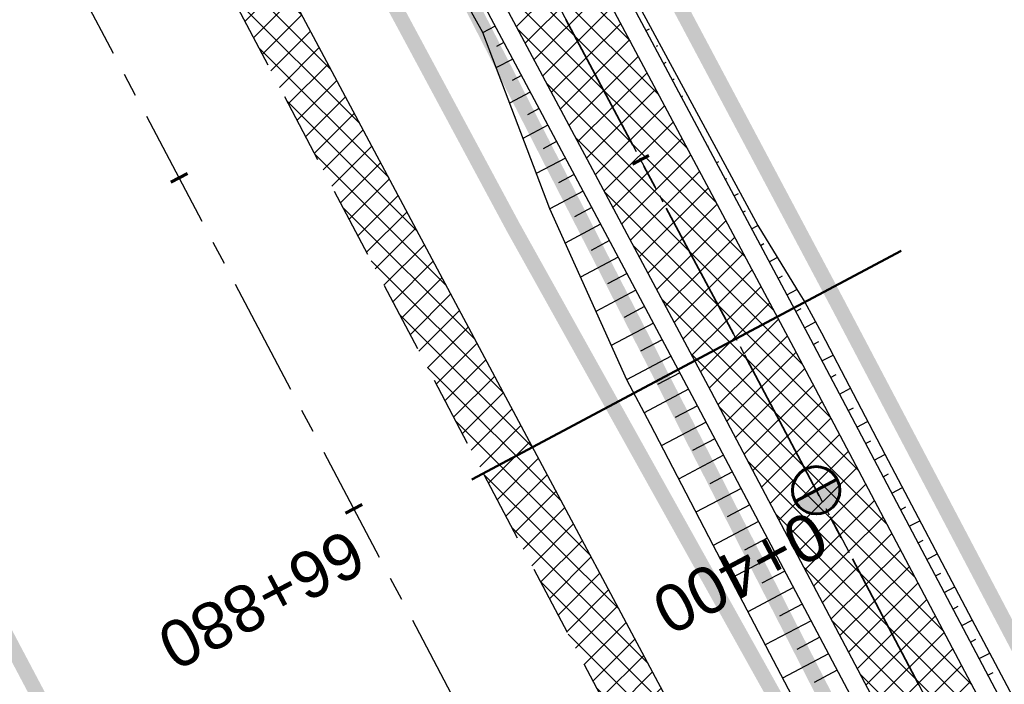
# Model space of a CAD drawing. Header units: metres. Extents: x 7529682 to 7533711, y 5721195 to 5727842.
# Tile 211 of 232: x 7529883 to 7529909, y 5727439 to 5727457. Entities that reach past the tile are written whole.
import ezdxf

# ---------------------------------------------------------------- set-up
doc = ezdxf.new("R2010")
doc.units = ezdxf.units.M
for name, pattern in [('817-dzialki-09-05-04$0$HIDDEN', [0.375, 0.25, -0.125]), ('ACAD_ISO05W100', [33, 24, -3, 0, -3, 0, -3]), ('CENTER', [50.800000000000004, 31.75, -6.35, 6.35, -6.35]), ('CENTER2', [28.575000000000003, 19.05, -3.175, 3.175, -3.175]), ('HIDDEN', [9.524999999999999, 6.35, -3.175])]:
    doc.linetypes.add(name, pattern=pattern)
for name, color, linetype in [('C-DROGI-SYTUACJA', 7, 'Continuous'), ('C-DROGI-SYTUACJA-ETYKIETY', 7, 'Continuous'), ('D-hatch-pobocza', 131, 'Continuous'), ('D-pobocza', 60, 'Continuous'), ('D-rowy', 160, 'Continuous'), ('D-skarpa', 2, 'Continuous'), ('D-skarpa-kreskowanie', 2, 'Continuous')]:
    doc.layers.add(name, color=color, linetype=linetype)
for name, color, linetype, lineweight, true_color in [('D-hatch-ciag-pieszo-rowerowy', 7, 'Continuous', 13, 0xff9f80), ('D-LR-etap-III', 7, '817-dzialki-09-05-04$0$HIDDEN', 50, 0x00008f), ('D-przekroje-pop', 7, 'Continuous', 50, 0x000099)]:
    doc.layers.add(name, color=color, linetype=linetype, lineweight=lineweight, true_color=true_color)
for name, color, linetype, lineweight in [('D-krawędzie', 3, 'Continuous', 30), ('D-obrzeża', 2, 'Continuous', 30), ('D-oś', 10, 'CENTER', 30), ('D-pas-drogowy', 7, 'ACAD_ISO05W100', 50)]:
    doc.layers.add(name, color=color, linetype=linetype, lineweight=lineweight)
doc.layers.add('poprzeczki', color=7, linetype='Continuous', true_color=0x0000c7)
doc.styles.get("Standard").update_dxf_attribs({"font": 'arial.ttf'})
pattern_1 = [(45, (0, 0), (-0.3367596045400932, 0.3367596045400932), []), (135, (0, 0), (-0.3367596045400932, -0.3367596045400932), [])]

# ---------------------------------------------------------------- blocks, each defined once
blk = doc.blocks.new('AeccTickLine')
at = {"color": 0, "linetype": 'ByBlock', "lineweight": -2}
blk.add_line((0, 1), (-3.673819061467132e-16, -1), dxfattribs=at)
blk = doc.blocks.new('kilometraz')
at = {"linetype": 'ByBlock', "lineweight": -2}
blk.add_hatch(color=0, dxfattribs=at).paths.add_polyline_path([(0, -0.28125, 0.4142135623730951), (0.28125, 0, 0.4142135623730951), (0, 0.28125)])
at = {"color": 0, "linetype": 'ByBlock', "lineweight": -2}
blk.add_line((0, 0.28125), (0, -0.28125), dxfattribs=at)
blk.add_circle((0, 0), 0.28125, dxfattribs=at)

msp = doc.modelspace()

# ---------------------------------------------------------------- hatches: boundary and pattern name
at = {"layer": 'D-hatch-ciag-pieszo-rowerowy'}
h = msp.add_hatch(dxfattribs=at)
h.set_pattern_fill('ANSI37', color=256, scale=0.15, style=0)
h.set_pattern_definition(pattern_1)
h.paths.add_polyline_path([(7529994.11508678, 5727270.0391609), (7529996.408954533, 5727271.048217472), (7529995.888253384, 5727272.039619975), (7529987.333471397, 5727287.899702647), (7529970.790697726, 5727319.397850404), (7529945.389643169, 5727367.318233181), (7529919.647431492, 5727417.711194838), (7529903.693489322, 5727447.920977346), (7529879.893539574, 5727492.595202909), (7529862.564623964, 5727525.261605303), (7529859.535583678, 5727525.636840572), (7529877.686080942, 5727491.421690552), (7529901.484939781, 5727446.749512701), (7529917.428826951, 5727416.558769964), (7529943.171910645, 5727366.164101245), (7529968.579597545, 5727318.231206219), (7529985.12658502, 5727286.725035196), (7529993.681375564, 5727270.864936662)])
at = {"layer": 'D-hatch-pobocza'}
h = msp.add_hatch(dxfattribs=at)
h.set_pattern_fill('ANSI37', color=256, scale=0.15, style=0)
h.set_pattern_definition(pattern_1)
h.paths.add_polyline_path([(7529905.34, 5727429.09), (7529892.28, 5727453.58), (7529881.53, 5727473.69), (7529872.269999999, 5727491.4), (7529857.46, 5727519.14), (7529841.38, 5727549.79), (7529827.75, 5727575.78), (7529816.4, 5727596.89), (7529800.429999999, 5727627.4), (7529788.07, 5727650.98), (7529775.849999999, 5727673.83), (7529761.3, 5727701.31), (7529749.889999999, 5727722.83), (7529745.5, 5727731.66), (7529738.971069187, 5727744.084810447), (7529737.464618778, 5727743.315650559), (7529742.212649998, 5727734.301517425), (7529762.326041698, 5727696.273621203), (7529777.784920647, 5727667.006134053), (7529799.321516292, 5727626.300085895), (7529822.193292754, 5727583.155579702), (7529846.923978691, 5727536.347271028), (7529864.751945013, 5727502.662709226), (7529900.458527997, 5727434.964956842), (7529935.352393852, 5727369.308325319), (7529971.475882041, 5727300.786382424), (7529988.360755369, 5727268.841161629), (7529990.28, 5727268.6), (7529990.329092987, 5727268.617154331), (7529981.66, 5727284.96), (7529968.42, 5727309.6), (7529956.4, 5727332.85), (7529943.519999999, 5727357.04), (7529932.32, 5727378.32), (7529916.679999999, 5727408.01)])

# ---------------------------------------------------------------- linework, layer by layer
at = {"layer": 'C-DROGI-SYTUACJA', "color": 10, "linetype": 'CENTER2', "lineweight": 35, "ltscale": 0.2}
msp.add_lwpolyline([(7529714.300950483, 5727795.86512735), (7529735.168602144, 5727756.456040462, 0.0716576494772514), (7529738.528915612, 5727751.847762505), (7529739.732493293, 5727750.61426134, -0.07178523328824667), (7529743.097556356, 5727745.997008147), (7529747.739097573, 5727737.220568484), (7529774.913247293, 5727685.824910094), (7529793.854917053, 5727649.915480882), (7529812.379946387, 5727615.415072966), (7529837.756510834, 5727568.892090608), (7529857.658142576, 5727531.843343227), (7529878.789810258, 5727492.00844673), (7529902.589214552, 5727447.335245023), (7529918.538129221, 5727417.134982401), (7529944.280776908, 5727366.741167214), (7529969.685147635, 5727318.814528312), (7529986.230028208, 5727287.312368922), (7529994.784814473, 5727271.452278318), (7530014.918624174, 5727233.117987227)], format="xyb", dxfattribs=at)
at = {"layer": 'D-krawędzie', "linetype": 'HIDDEN', "ltscale": 0.3}
msp.add_lwpolyline([(7529737.464618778, 5727743.315650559), (7529742.212649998, 5727734.301517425), (7529762.326041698, 5727696.273621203), (7529777.784920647, 5727667.006134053), (7529799.321516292, 5727626.300085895), (7529822.193292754, 5727583.155579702), (7529846.923978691, 5727536.347271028), (7529864.751945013, 5727502.662709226), (7529900.458527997, 5727434.964956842), (7529935.352393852, 5727369.308325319), (7529971.475882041, 5727300.786382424), (7530006.701701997, 5727234.141132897)], dxfattribs=at)
at = {"layer": 'D-LR-etap-III', "ltscale": 10, "flags": 128}
msp.add_lwpolyline([(7531750.474471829, 5723895.103125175, 0.4, 0.4, 0), (7531750.505, 5723895.13, 0.4, 0.4, 0), (7531682.71, 5724022.92, 0.4, 0.4, 0), (7531619.177023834, 5724147.203692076, 0.4, 0.4, 0), (7531592.308960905, 5724198.48863389, 0.4, 0.4, 0), (7531553.263875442, 5724272.918564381, 0.4, 0.4, 0), (7531504.019999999, 5724366.79, 0.4, 0.4, 0), (7531482.09, 5724407.62, 0.4, 0.4, 0), (7531412.350402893, 5724541.182759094, 0.4, 0.4, 0), (7531388.463669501, 5724586.929768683, 0.4, 0.4, 0), (7531345.12, 5724669.94, 0.4, 0.4, 0), (7531127.66, 5725081.67, 0.4, 0.4, 0), (7531059.253139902, 5725211.040795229, 0.4, 0.4, 0), (7531008.007244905, 5725307.953830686, 0.4, 0.4, 0), (7530964.181635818, 5725390.835555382, 0.4, 0.4, 0), (7530914.557354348, 5725484.683561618, 0.4, 0.4, 0), (7530865.243241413, 5725577.493975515, 0.4, 0.4, 0), (7530840.085257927, 5725624.058651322, 0.4, 0.4, 0), (7530802.559525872, 5725694.924584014, 0.4, 0.4, 0), (7530755.54, 5725787.51, 0.4, 0.4, 0), (7530708.717810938, 5725876.303221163, 0.4, 0.4, 0), (7530695.12, 5725902.09, 0.4, 0.4, 0), (7530642.91397006, 5726001.07839487, 0.4, 0.4, 0), (7530634.934723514, 5726016.146615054, 0.4, 0.4, 0), (7530610.820000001, 5726061.929999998, 0.4, 0.4, 0), (7530610.820000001, 5726061.929999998, 0.4, 0.4, 0), (7530607.21, 5726063.51, 0.4, 0.4, 0), (7530597.42, 5726080.68, 0.4, 0.4, 0), (7530591.16, 5726088.44, 0.4, 0.4, 0), (7530581.28, 5726107.21, 0.4, 0.4, 0), (7530571.29, 5726130.56, 0.4, 0.4, 0), (7530549.554994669, 5726171.527317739, 0.4, 0.4, 0), (7530531.014309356, 5726206.473807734, 0.4, 0.4, 0), (7530516.461208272, 5726236.016618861, 0.4, 0.4, 0), (7530500.798929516, 5726266.141265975, 0.4, 0.4, 0), (7530491.349999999, 5726283.94, 0.4, 0.4, 0), (7530482.4, 5726303.41, 0.4, 0.4, 0), (7530482.4, 5726303.41, 0.4, 0.4, 0), (7530450.41, 5726357.28, 0.4, 0.4, 0), (7530397.759396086, 5726458.499907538, 0.4, 0.4, 0), (7530334.707815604, 5726583.664702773, 0.4, 0.4, 0), (7530303.939274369, 5726645.167943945, 0.4, 0.4, 0), (7530300.509779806, 5726651.777515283, 0.4, 0.4, 0), (7530289.213532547, 5726671.966724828, 0.4, 0.4, 0), (7530281.54, 5726685.57, 0.4, 0.4, 0), (7530261.37085633, 5726724.163374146, 0.4, 0.4, 0), (7530254.03, 5726738.21, 0.4, 0.4, 0), (7530197.219999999, 5726845.06, 0.4, 0.4, 0), (7530194.71, 5726849.15, 0.4, 0.4, 0), (7530195.92, 5726850.75, 0.4, 0.4, 0), (7530170.546669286, 5726892.961489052, 0.4, 0.4, 0), (7530143.174718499, 5726945.065838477, 0.4, 0.4, 0), (7530105.059999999, 5727018.32, 0.4, 0.4, 0), (7530100.059999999, 5727027.16, 0.4, 0.4, 0), (7530062.318670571, 5727099.625398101, 0.4, 0.4, 0), (7530015.378537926, 5727189.420463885, 0.4, 0.4, 0), (7529983.207960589, 5727250.206596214, 0.4, 0.4, 0), (7529953.284293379, 5727306.74720398, 0.4, 0.4, 0), (7529900.67053443, 5727406.15903814, 0.4, 0.4, 0), (7529890.630239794, 5727425.131178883, 0.4, 0.4, 0), (7529875.155383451, 5727454.426350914, 0.4, 0.4, 0), (7529857.560096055, 5727487.787346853, 0.4, 0.4, 0), (7529835.194401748, 5727530.19312405, 0.4, 0.4, 0), (7529811.740544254, 5727574.662079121, 0.4, 0.4, 0), (7529792.101859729, 5727611.922638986, 0.4, 0.4, 0), (7529768.066117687, 5727657.469613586, 0.4, 0.4, 0), (7529755.210566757, 5727682.131373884, 0.4, 0.4, 0), (7529753.309999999, 5727681.13, 0.4, 0.4, 0), (7529739.21, 5727707.77, 0.4, 0.4, 0), (7529735.394745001, 5727711.251990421, 0.4, 0.4, 0), (7529725.42, 5727730.2, 0.4, 0.4, 0), (7529723.55, 5727729.88, 0.4, 0.4, 0), (7529695.566668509, 5727782.932080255, 0.4, 0.4, 0), (7529717.67971874, 5727794.024357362, 0.4, 0.4, 0), (7529736.274870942, 5727758.647400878, 0.4, 0.4, 0), (7529736.274870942, 5727758.647400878, 0.4, 0.4, 0), (7529744.511003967, 5727750.406106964, 0.4, 0.4, 0), (7529744.511003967, 5727750.406106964, 0.4, 0.4, 0), (7529750.282568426, 5727738.549848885, 0.4, 0.4, 0), (7529777.108510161, 5727687.569424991, 0.4, 0.4, 0), (7529796.51537536, 5727651.329932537, 0.4, 0.4, 0), (7529814.937945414, 5727616.793170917, 0.4, 0.4, 0), (7529839.006722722, 5727572.303976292, 0.4, 0.4, 0), (7529860.617626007, 5727532.509108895, 0.4, 0.4, 0), (7529882.348967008, 5727491.504261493, 0.4, 0.4, 0), (7529904.865139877, 5727449.096370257, 0.4, 0.4, 0), (7529920.747384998, 5727418.884773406, 0.4, 0.4, 0), (7529946.676504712, 5727368.547487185, 0.4, 0.4, 0), (7529972.024701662, 5727320.573310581, 0.4, 0.4, 0), (7529987.740014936, 5727290.153392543, 0.4, 0.4, 0), (7529996.497385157, 5727273.661630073, 0.4, 0.4, 0), (7530017.541471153, 5727234.202689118, 0.4, 0.4, 0), (7530033.053657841, 5727204.864166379, 0.4, 0.4, 0), (7530051.622983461, 5727170.222745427, 0.4, 0.4, 0), (7530069.276612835, 5727137.015751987, 0.4, 0.4, 0), (7530089.385386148, 5727097.533639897, 0.4, 0.4, 0), (7530109.712512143, 5727060.746615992, 0.4, 0.4, 0), (7530136.769722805, 5727011.640131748, 0.4, 0.4, 0), (7530162.446686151, 5726962.743777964, 0.4, 0.4, 0), (7530187.674104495, 5726916.992101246, 0.4, 0.4, 0), (7530207.820739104, 5726879.335323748, 0.4, 0.4, 0), (7530230.625609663, 5726834.518686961, 0.4, 0.4, 0), (7530262.288093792, 5726776.61832811, 0.4, 0.4, 0), (7530277.509672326, 5726760.213143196, 0.4, 0.4, 0), (7530286.036865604, 5726744.106684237, 0.4, 0.4, 0), (7530288.097472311, 5726735.884066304, 0.4, 0.4, 0), (7530290.393870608, 5726725.046963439, 0.4, 0.4, 0), (7530296.17664807, 5726713.582980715, 0.4, 0.4, 0), (7530302.726195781, 5726701.18226779, 0.4, 0.4, 0), (7530325.685047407, 5726657.466383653, 0.4, 0.4, 0), (7530343.243978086, 5726623.648592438, 0.4, 0.4, 0), (7530360.229820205, 5726591.746871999, 0.4, 0.4, 0), (7530383.20855044, 5726548.059469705, 0.4, 0.4, 0), (7530406.017875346, 5726503.605514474, 0.4, 0.4, 0), (7530427.464919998, 5726462.620289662, 0.4, 0.4, 0), (7530447.9278544, 5726424.388014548, 0.4, 0.4, 0), (7530471.126878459, 5726379.920667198, 0.4, 0.4, 0), (7530490.501003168, 5726343.033350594, 0.4, 0.4, 0), (7530509.499458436, 5726306.733076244, 0.4, 0.4, 0), (7530529.890269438, 5726267.244072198, 0.4, 0.4, 0), (7530543.852446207, 5726238.990319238, 0.4, 0.4, 0), (7530554.808897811, 5726218.943990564, 0.4, 0.4, 0), (7530559.027108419, 5726212.223286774, 0.4, 0.4, 0), (7530563.060988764, 5726206.409670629, 0.4, 0.4, 0), (7530566.93354971, 5726200.463543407, 0.4, 0.4, 0), (7530569.771022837, 5726194.901501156, 0.4, 0.4, 0), (7530571.47319415, 5726191.282350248, 0.4, 0.4, 0), (7530572.839142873, 5726188.024533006, 0.4, 0.4, 0), (7530575.295071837, 5726182.034664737, 0.4, 0.4, 0), (7530579.736851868, 5726173.306070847, 0.4, 0.4, 0), (7530583.3, 5726167.41, 0.4, 0.4, 0), (7530593.4, 5726163.33, 0.4, 0.4, 0), (7530598.618375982, 5726155.264489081, 0.4, 0.4, 0), (7530608.258304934, 5726140.497132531, 0.4, 0.4, 0), (7530603.269999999, 5726136.83, 0.4, 0.4, 0), (7530606.53, 5726131.84, 0.4, 0.4, 0), (7530604.239057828, 5726124.21679044, 0.4, 0.4, 0), (7530605.847136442, 5726121.630127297, 0.4, 0.4, 0), (7530608.971611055, 5726116.164124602, 0.4, 0.4, 0), (7530618.114293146, 5726097.791111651, 0.4, 0.4, 0), (7530651.213125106, 5726034.959524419, 0.4, 0.4, 0), (7530670.243741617, 5725998.61095082, 0.4, 0.4, 0), (7530698.075474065, 5725945.952624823, 0.4, 0.4, 0), (7530716.505955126, 5725911.3051464, 0.4, 0.4, 0), (7530735.223454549, 5725875.667401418, 0.4, 0.4, 0), (7530752.504235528, 5725842.154920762, 0.4, 0.4, 0), (7530778.310652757, 5725793.501254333, 0.4, 0.4, 0), (7530797.499961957, 5725756.381811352, 0.4, 0.4, 0), (7530812.518974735, 5725728.28874362, 0.4, 0.4, 0), (7530820.039295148, 5725713.160404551, 0.4, 0.4, 0), (7530822.422446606, 5725710.193574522, 0.4, 0.4, 0), (7530833.154893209, 5725688.800634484, 0.4, 0.4, 0), (7530849.629354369, 5725656.158601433, 0.4, 0.4, 0), (7530867.98290276, 5725621.963939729, 0.4, 0.4, 0), (7530872.629809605, 5725612.88760475, 0.4, 0.4, 0), (7530880.354488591, 5725597.594500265, 0.4, 0.4, 0), (7530883.839446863, 5725593.389159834, 0.4, 0.4, 0), (7530891.782113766, 5725587.763349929, 0.4, 0.4, 0), (7530895.038670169, 5725584.280746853, 0.4, 0.4, 0), (7530897.033644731, 5725580.941110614, 0.4, 0.4, 0), (7530900.951646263, 5725579.945856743, 0.4, 0.4, 0), (7530904.80970798, 5725571.977328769, 0.4, 0.4, 0), (7530903.682362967, 5725568.566434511, 0.4, 0.4, 0), (7530908.900614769, 5725558.844845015, 0.4, 0.4, 0), (7530910.252030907, 5725545.671606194, 0.4, 0.4, 0), (7530912.872986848, 5725538.645543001, 0.4, 0.4, 0), (7530945.278171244, 5725478.464284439, 0.4, 0.4, 0), (7530959.692318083, 5725450.24628822, 0.4, 0.4, 0), (7531002.82670893, 5725368.192370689, 0.4, 0.4, 0), (7531044.703532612, 5725290.314293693, 0.4, 0.4, 0), (7531064.098839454, 5725253.212562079, 0.4, 0.4, 0), (7531083.010253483, 5725216.677517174, 0.4, 0.4, 0), (7531113.013137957, 5725158.465613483, 0.4, 0.4, 0), (7531137.364304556, 5725113.07076138, 0.4, 0.4, 0), (7531150.830830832, 5725086.711759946, 0.4, 0.4, 0), (7531159.745663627, 5725076.640848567, 0.4, 0.4, 0), (7531166.309999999, 5725074.58, 0.4, 0.4, 0), (7531172.29, 5725062.58, 0.4, 0.4, 0), (7531170.589828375, 5725055.605912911, 0.4, 0.4, 0), (7531173.732823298, 5725044.080706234, 0.4, 0.4, 0), (7531215.342008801, 5724964.859648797, 0.4, 0.4, 0), (7531238.054496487, 5724921.684649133, 0.4, 0.4, 0), (7531262.389821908, 5724875.282876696, 0.4, 0.4, 0), (7531295.587160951, 5724811.265731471, 0.4, 0.4, 0), (7531348.487908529, 5724712.362812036, 0.4, 0.4, 0), (7531363.740817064, 5724682.68394264, 0.4, 0.4, 0), (7531366.986905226, 5724675.865317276, 0.4, 0.4, 0), (7531382.541261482, 5724646.110625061, 0.4, 0.4, 0), (7531401.299165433, 5724610.874551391, 0.4, 0.4, 0), (7531428.964837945, 5724558.862274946, 0.4, 0.4, 0), (7531449.111202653, 5724520.397801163, 0.4, 0.4, 0), (7531477.292992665, 5724465.831467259, 0.4, 0.4, 0), (7531500.996290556, 5724421.112506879, 0.4, 0.4, 0), (7531512.121834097, 5724400.549045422, 0.4, 0.4, 0), (7531513.78163794, 5724396.757451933, 0.4, 0.4, 0), (7531526.32, 5724379.39, 0.4, 0.4, 0), (7531566.783642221, 5724302.73628205, 0.4, 0.4, 0), (7531578.579156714, 5724282.774819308, 0.4, 0.4, 0), (7531584.232619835, 5724273.111246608, 0.4, 0.4, 0), (7531590.109283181, 5724263.508189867, 0.4, 0.4, 0), (7531593.027899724, 5724258.771479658, 0.4, 0.4, 0), (7531595.711841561, 5724254.226824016, 0.4, 0.4, 0), (7531601.659976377, 5724243.898197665, 0.4, 0.4, 0), (7531606.097733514, 5724235.986407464, 0.4, 0.4, 0), (7531609.382207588, 5724230.799061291, 0.4, 0.4, 0), (7531611.580260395, 5724227.671180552, 0.4, 0.4, 0), (7531612.707802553, 5724225.86410867, 0.4, 0.4, 0), (7531618.665224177, 5724214.480919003, 0.4, 0.4, 0), (7531619.885522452, 5724212.333950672, 0.4, 0.4, 0), (7531620.931818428, 5724210.787064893, 0.4, 0.4, 0), (7531623.518605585, 5724207.111542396, 0.4, 0.4, 0), (7531626.143926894, 5724203.61306897, 0.4, 0.4, 0), (7531632.022984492, 5724196.485954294, 0.4, 0.4, 0), (7531653.949089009, 5724152.617641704, 0.4, 0.4, 0), (7531656.750690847, 5724143.103797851, 0.4, 0.4, 0), (7531659.61440691, 5724133.254504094, 0.4, 0.4, 0), (7531661.627147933, 5724128.646047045, 0.4, 0.4, 0.01093811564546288), (7531674.314987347, 5724101.43546424, 0.4, 0.4, 0), (7531685.137626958, 5724081.408252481, 0.4, 0.4, 0), (7531692.159945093, 5724066.277333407, 0.4, 0.4, 0), (7531699.662164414, 5724051.388120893, 0.4, 0.4, 0), (7531704.480624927, 5724040.808561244, 0.4, 0.4, 0), (7531704.480624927, 5724040.808561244, 0.4, 0.4, 0), (7531704.401251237, 5724037.368913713, 0.4, 0.4, 0), (7531720.383609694, 5724003.441317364, 0.4, 0.4, 0), (7531728.79890528, 5723986.206298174, 0.4, 0.4, 0), (7531733.237926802, 5723977.192631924, 0.4, 0.4, 0), (7531736.750027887, 5723969.505210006, 0.4, 0.4, 0), (7531737.336143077, 5723968.518916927, 0.4, 0.4, 0), (7531738.285051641, 5723967.699360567, 0.4, 0.4, 0), (7531742.180915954, 5723962.346428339, 0.4, 0.4, 0), (7531744.286141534, 5723958.615526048, 0.4, 0.4, 0), (7531755.393260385, 5723944.192617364, 0.4, 0.4, 0), (7531758.69, 5723936.76, 0.4, 0.4, 0), (7531780.08, 5723929.25, 0.4, 0.4, 0), (7531792.611989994, 5723906.337708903, 0.4, 0.4, 0), (7531792.611989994, 5723906.337708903, 0.4, 0.4, 0), (7531756.962094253, 5723883.055323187, 0.4, 0.4, 0), (7531750.46, 5723895.130000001, 0.4, 0.4, 0), (7531750.46, 5723895.130000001, 0, 0, 0)], format="xyseb", dxfattribs=at)
at = {"layer": 'D-obrzeża'}
for points in [[(7529996.407793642, 5727271.050427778), (7529995.888253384, 5727272.039619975), (7529987.333471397, 5727287.899702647), (7529970.790697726, 5727319.397850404), (7529945.389643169, 5727367.318233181), (7529919.647431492, 5727417.711194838), (7529903.693489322, 5727447.920977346), (7529879.893539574, 5727492.595202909), (7529858.760863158, 5727532.432000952), (7529838.855794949, 5727569.487145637), (7529813.479282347, 5727616.010032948), (7529794.958380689, 5727650.502753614), (7529776.018862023, 5727686.408104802), (7529748.844146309, 5727737.804834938), (7529744.118204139, 5727746.740863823, 0.071785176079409), (7529740.753143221, 5727751.358112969), (7529739.549339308, 5727752.591845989, -0.07165764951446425), (7529736.189025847, 5727757.200123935), (7529717.234917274, 5727792.995436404)], [(7530013.813315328, 5727232.534205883), (7529993.681375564, 5727270.864936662), (7529985.12658502, 5727286.725035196), (7529968.579597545, 5727318.231206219), (7529943.171910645, 5727366.164101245), (7529917.428826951, 5727416.558769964), (7529901.484939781, 5727446.749512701), (7529877.686080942, 5727491.421690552), (7529856.555421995, 5727531.254685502), (7529836.65722672, 5727568.297035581), (7529811.280610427, 5727614.820112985), (7529792.751453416, 5727649.32820815), (7529773.807632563, 5727685.241715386), (7529746.632590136, 5727736.639065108), (7529746.632590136, 5727736.639065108), (7529742.076904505, 5727745.253160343, 0.07178517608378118), (7529738.711843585, 5727749.870409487), (7529737.508491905, 5727751.103679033, -0.07165764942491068), (7529734.14817845, 5727755.711956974), (7529715.008102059, 5727791.858474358)]]:
    msp.add_lwpolyline(points, format="xyb", dxfattribs=at)
at = {"layer": 'D-oś', "ltscale": 0.1}
msp.add_lwpolyline([(7530003.607351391, 5727232.505591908), (7529968.380651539, 5727299.152506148), (7529932.259012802, 5727367.670940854), (7529897.365313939, 5727433.327258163), (7529861.65733063, 5727501.027665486), (7529843.82935013, 5727534.712256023), (7529819.099801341, 5727581.518412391), (7529796.227829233, 5727624.663290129), (7529774.690104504, 5727665.371474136), (7529759.232144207, 5727694.637223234), (7529739.11997146, 5727732.662816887), (7529700.238234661, 5727806.043346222)], dxfattribs=at)
at = {"layer": 'D-oś', "ltscale": 0.03}
msp.add_lwpolyline([(7529714.300950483, 5727795.86512735), (7529735.168602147, 5727756.456040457, 0.07165764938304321), (7529738.5289156, 5727751.847762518), (7529739.732493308, 5727750.614261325, -0.07178523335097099), (7529743.097556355, 5727745.99700815), (7529747.739097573, 5727737.220568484), (7529774.913247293, 5727685.824910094), (7529793.854917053, 5727649.915480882), (7529812.379946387, 5727615.415072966), (7529837.756510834, 5727568.892090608), (7529857.658142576, 5727531.843343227), (7529878.789810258, 5727492.00844673), (7529902.589214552, 5727447.335245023), (7529918.538129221, 5727417.134982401), (7529944.280776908, 5727366.741167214), (7529969.685147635, 5727318.814528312), (7529986.230028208, 5727287.312368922), (7529994.784814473, 5727271.452278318), (7530014.918624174, 5727233.117987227)], format="xyb", dxfattribs=at)
at = {"layer": 'D-pas-drogowy', "ltscale": 0.2, "flags": 128}
msp.add_lwpolyline([(7531633.018560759, 5724182.834272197, 0.4, 0.4, 0), (7531617.558899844, 5724211.608162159, 0.4, 0.4, 0), (7531566.783642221, 5724302.73628205, 0.4, 0.4, 0), (7531538.419082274, 5724356.469679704, 0.4, 0.4, 0), (7531526.32, 5724379.39, 0.4, 0.4, 0), (7531516.102085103, 5724393.607319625, 0.4, 0.4, 0.001485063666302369), (7531513.78037409, 5724396.837773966, 0.4, 0.4, 0), (7531501.87, 5724413.41, 0.4, 0.4, 0), (7531474.926107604, 5724464.507896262, 0.4, 0.4, 0), (7531446.200436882, 5724518.992313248, 0.4, 0.4, 0), (7531424.962185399, 5724559.262257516, 0.4, 0.4, 0), (7531398.444460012, 5724609.565801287, 0.4, 0.4, 0), (7531379.647455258, 5724645.216004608, 0.4, 0.4, 0), (7531365.23, 5724672.56, 0.4, 0.4, 0), (7531341.305752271, 5724717.915356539, 0.4, 0.4, 0), (7531312.899996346, 5724771.788898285, 0.4, 0.4, 0), (7531292.590923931, 5724810.306502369, 0.4, 0.4, 0), (7531259.391619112, 5724873.271351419, 0.4, 0.4, 0), (7531233.740401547, 5724921.922582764, 0.4, 0.4, 0), (7531203.072738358, 5724980.092044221, 0.4, 0.4, 0), (7531173.471398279, 5725036.225177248, 0.4, 0.4, 0), (7531168.269999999, 5725046.09, 0.4, 0.4, 0), (7531172.29, 5725062.58, 0.4, 0.4, 0), (7531166.309999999, 5725074.58, 0.4, 0.4, 0), (7531150.32, 5725079.6, 0.4, 0.4, 0), (7531141.5, 5725096.43, 0.4, 0.4, 0), (7531109.311735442, 5725157.814415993, 0.4, 0.4, 0), (7531086.641300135, 5725201.047918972, 0.4, 0.4, 0), (7531059.198258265, 5725253.383662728, 0.4, 0.4, 0), (7531028.206828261, 5725312.48946212, 0.4, 0.4, 0), (7530999.104694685, 5725367.990143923, 0.4, 0.4, 0), (7530956.247527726, 5725449.724815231, 0.4, 0.4, 0), (7530924.397774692, 5725510.463768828, 0.4, 0.4, 0), (7530897.509999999, 5725561.74, 0.4, 0.4, 0), (7530894.46, 5725566.14, 0.4, 0.4, 0), (7530892.16, 5725570.49, 0.4, 0.4, 0), (7530869.362688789, 5725613.307018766, 0.4, 0.4, 0), (7530861.693971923, 5725627.704613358, 0.4, 0.4, 0), (7530852.74, 5725644.52, 0.4, 0.4, 0), (7530831.509999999, 5725684.2, 0.4, 0.4, 0), (7530811.13, 5725722.52, 0.4, 0.4, 0), (7530792.3476413, 5725757.940652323, 0.4, 0.4, 0), (7530768.03, 5725803.8, 0.4, 0.4, 0), (7530748.768542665, 5725840.178507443, 0.4, 0.4, 0), (7530727.7, 5725879.97, 0.4, 0.4, 0), (7530712.0981582, 5725909.54523909, 0.4, 0.4, 0), (7530693.644105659, 5725944.645156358, 0.4, 0.4, 0), (7530665.702224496, 5725997.538976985, 0.4, 0.4, 0), (7530641.759999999, 5726042.88, 0.4, 0.4, 0), (7530616.5, 5726091.48, 0.4, 0.4, 0), (7530604.628439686, 5726114.319880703, 0.4, 0.4, -0.007762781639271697), (7530602.5, 5726118.43, 0.4, 0.4, 0), (7530603.992037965, 5726123.394821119, 0.4, 0.4, 0), (7530606.53, 5726131.84, 0.4, 0.4, 0), (7530603.269999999, 5726136.83, 0.4, 0.4, 0), (7530593.775620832, 5726151.368713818, 0.4, 0.4, 0), (7530590.202637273, 5726156.84001263, 0.4, 0.4, 0), (7530583.3, 5726167.41, 0.4, 0.4, 0), (7530580.578343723, 5726170.427567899, 0.4, 0.4, 0), (7530575.849999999, 5726175.67, 0.4, 0.4, 0), (7530569.009999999, 5726186.66, 0.4, 0.4, 0), (7530562.555322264, 5726199.189409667, 0.4, 0.4, 0), (7530555.67, 5726211.39, 0.4, 0.4, 0), (7530548.29, 5726224.23, 0.4, 0.4, 0), (7530540.58, 5726237.71, 0.4, 0.4, 0), (7530532.679999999, 5726252.65, 0.4, 0.4, 0), (7530524.059999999, 5726269.35, 0.4, 0.4, 0), (7530502.82, 5726309.91, 0.4, 0.4, 0), (7530488.83, 5726336.63, 0.4, 0.4, 0), (7530466.03, 5726380.16, 0.4, 0.4, 0), (7530438.469999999, 5726432.77, 0.4, 0.4, 0), (7530424.53, 5726459.09, 0.4, 0.4, 0), (7530401.63, 5726502.97, 0.4, 0.4, 0), (7530383.38, 5726538.06, 0.4, 0.4, 0), (7530353.969999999, 5726593.52, 0.4, 0.4, 0), (7530338.469999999, 5726622.74, 0.4, 0.4, 0), (7530322.009999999, 5726653.88, 0.4, 0.4, 0), (7530297.54, 5726700.33, 0.4, 0.4, 0), (7530287.38, 5726719.6, 0.4, 0.4, 0), (7530285.94993921, 5726722.315508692, 0.4, 0.4, 0), (7530280.259999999, 5726733.12, 0.4, 0.4, 0), (7530266.73, 5726758.74, 0.4, 0.4, 0), (7530260.42, 5726770.47, 0.4, 0.4, 0), (7530253.25, 5726783.82, 0.4, 0.4, 0), (7530244.95, 5726799.33, 0.4, 0.4, 0), (7530239.389999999, 5726808.49, 0.4, 0.4, 0), (7530238.29, 5726807.9, 0.4, 0.4, 0), (7530218.11, 5726850.67, 0.4, 0.4, 0), (7530175.906646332, 5726928.168028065, 0.4, 0.4, 0), (7530096.679999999, 5727076.15, 0.4, 0.4, 0), (7530094.679999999, 5727079.89, 0.4, 0.4, 0), (7530064.59693469, 5727135.522637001, 0.4, 0.4, 0), (7530046.730970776, 5727168.8921561, 0.4, 0.4, 0), (7530025.803045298, 5727208.461374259, 0.4, 0.4, 0), (7530012.846501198, 5727232.979315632, 0.4, 0.4, 0), (7529994.15, 5727268.45, 0.4, 0.4, 0), (7529981.670868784, 5727291.93018666, 0.4, 0.4, 0), (7529949.889999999, 5727351.73, 0.4, 0.4, 0), (7529924.75, 5727399.03, 0.4, 0.4, 0), (7529915.515824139, 5727417.099754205, 0.4, 0.4, 0), (7529885.83, 5727475.19, 0.4, 0.4, 0), (7529862.559999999, 5727519.97, 0.4, 0.4, 0), (7529852.984923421, 5727538.191086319, 0.4, 0.4, 0), (7529836.513084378, 5727569.51130111, 0.4, 0.4, 0), (7529815.36890814, 5727609.140983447, 0.4, 0.4, 0), (7529792.795203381, 5727651.247499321, 0.4, 0.4, 0), (7529774.199114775, 5727685.858348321, 0.4, 0.4, 0), (7529746.966026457, 5727736.059440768, 0.4, 0.4, 0), (7529733.92, 5727757.62, 0.4, 0.4, 0), (7529708.607472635, 5727806.388536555, 0.4, 0.4, 0), (7529688.491967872, 5727796.344621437, 0.4, 0.4, 0), (7529723.55, 5727729.88, 0.4, 0.4, 0), (7529725.42, 5727730.2, 0.4, 0.4, 0), (7529735.38, 5727711.28, 0.4, 0.4, 0), (7529739.21, 5727707.77, 0.4, 0.4, 0), (7529753.309999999, 5727681.13, 0.4, 0.4, 0), (7529755.178396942, 5727682.114424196, 0.4, 0.4, 0), (7529792.101859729, 5727611.922638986, 0.4, 0.4, 0), (7529811.740544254, 5727574.662079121, 0.4, 0.4, 0), (7529835.194401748, 5727530.19312405, 0.4, 0.4, 0), (7529857.560096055, 5727487.787346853, 0.4, 0.4, 0), (7529875.155383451, 5727454.426350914, 0.4, 0.4, 0), (7529890.630239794, 5727425.131178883, 0.4, 0.4, 0), (7529900.67053443, 5727406.15903814, 0.4, 0.4, 0), (7529953.284293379, 5727306.74720398, 0.4, 0.4, 0), (7529983.207960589, 5727250.206596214, 0.4, 0.4, 0), (7530015.378537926, 5727189.420463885, 0.4, 0.4, 0), (7530062.318670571, 5727099.625398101, 0.4, 0.4, 0), (7530100.059999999, 5727027.16, 0.4, 0.4, 0), (7530105.059999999, 5727018.32, 0.4, 0.4, 0), (7530143.174718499, 5726945.065838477, 0.4, 0.4, 0), (7530170.546669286, 5726892.961489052, 0.4, 0.4, 0), (7530195.92, 5726850.75, 0.4, 0.4, 0), (7530194.71, 5726849.15, 0.4, 0.4, 0), (7530197.219999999, 5726845.06, 0.4, 0.4, 0), (7530254.03, 5726738.21, 0.4, 0.4, 0), (7530261.37085633, 5726724.163374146, 0.4, 0.4, 0), (7530281.54, 5726685.57, 0.4, 0.4, 0), (7530289.213532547, 5726671.966724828, 0.4, 0.4, 0), (7530300.509779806, 5726651.777515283, 0.4, 0.4, 0), (7530303.939274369, 5726645.167943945, 0.4, 0.4, 0), (7530334.707815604, 5726583.664702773, 0.4, 0.4, 0), (7530397.759396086, 5726458.499907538, 0.4, 0.4, 0), (7530450.41, 5726357.28, 0.4, 0.4, 0), (7530482.4, 5726303.41, 0.4, 0.4, 0), (7530483.687990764, 5726301.003383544, 0.4, 0.4, 0), (7530491.349999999, 5726283.94, 0.4, 0.4, 0), (7530512.67, 5726243.78, 0.4, 0.4, 0), (7530529.429999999, 5726209.46, 0.4, 0.4, 0), (7530571.29, 5726130.56, 0.4, 0.4, 0), (7530581.28, 5726107.21, 0.4, 0.4, 0), (7530591.16, 5726088.44, 0.4, 0.4, 0), (7530597.42, 5726080.68, 0.4, 0.4, 0), (7530607.21, 5726063.51, 0.4, 0.4, 0), (7530610.820000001, 5726061.929999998, 0.4, 0.4, 0), (7530634.934723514, 5726016.146615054, 0.4, 0.4, 0), (7530642.91397006, 5726001.07839487, 0.4, 0.4, 0), (7530695.12, 5725902.09, 0.4, 0.4, 0), (7530708.717810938, 5725876.303221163, 0.4, 0.4, 0), (7530755.54, 5725787.51, 0.4, 0.4, 0), (7530802.559525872, 5725694.924584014, 0.4, 0.4, 0), (7530840.085257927, 5725624.058651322, 0.4, 0.4, 0), (7530865.243241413, 5725577.493975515, 0.4, 0.4, 0), (7530914.557354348, 5725484.683561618, 0.4, 0.4, 0), (7530964.181635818, 5725390.835555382, 0.4, 0.4, 0), (7531008.007244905, 5725307.953830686, 0.4, 0.4, 0), (7531059.253139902, 5725211.040795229, 0.4, 0.4, 0), (7531127.66, 5725081.67, 0.4, 0.4, 0), (7531345.12, 5724669.94, 0.4, 0.4, 0), (7531388.463669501, 5724586.929768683, 0.4, 0.4, 0), (7531412.350402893, 5724541.182759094, 0.4, 0.4, 0), (7531482.09, 5724407.62, 0.4, 0.4, 0), (7531504.019999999, 5724366.79, 0.4, 0.4, 0), (7531519.374444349, 5724337.520497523, 0.4, 0.4, 0), (7531563.748815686, 5724252.931583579, 0.4, 0.4, 0), (7531602.175111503, 5724179.681224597, 0.4, 0.4, 0), (7531619.177023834, 5724147.203692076, 0.4, 0.4, 0), (7531625.038493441, 5724135.63500206, 0.4, 0.4, 0), (7531656.796442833, 5724073.31633882, 0.4, 0.4, 0), (7531675.12, 5724037.36, 0.4, 0.4, 0), (7531682.71, 5724022.92, 0.4, 0.4, 0), (7531705.565196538, 5723979.810545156, 0.4, 0.4, 0), (7531736.605941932, 5723921.261514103, 0.4, 0.4, 0), (7531750.46, 5723895.130000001, 0.4, 0.4, 0), (7531740.769999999, 5723886.56, 0.4, 0.4, 0), (7531732.86, 5723885, 0.4, 0.4, 0), (7531722.179999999, 5723887.77, 0.4, 0.4, 0), (7531729.87, 5723862.17, 0.4, 0.4, 0), (7531742.92, 5723861.93, 0.4, 0.4, 0), (7531763.71, 5723859.52, 0.4, 0.4, 0), (7531768.42, 5723854.12, 0.4, 0.4, 0), (7531787.42, 5723817.97, 0.4, 0.4, 0), (7531795.57, 5723809.82, 0.4, 0.4, 0), (7531816.346897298, 5723819.850397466, 0.4, 0.4, 0), (7531816.346897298, 5723819.850397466, 0.4, 0.4, 0), (7531805.059999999, 5723843.23, 0.4, 0.4, 0), (7531803.61, 5723886.23, 0.4, 0.4, 0), (7531803.61, 5723886.23, 0.4, 0.4, 0), (7531780.08, 5723929.25, 0.4, 0.4, 0), (7531758.69, 5723936.76, 0.4, 0.4, 0), (7531749.3590272, 5723946.412126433, 0.4, 0.4, 0), (7531742.71, 5723953.29, 0.4, 0.4, 0), (7531735.177368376, 5723967.877529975, 0.4, 0.4, 0), (7531722.37, 5723992.68, 0.4, 0.4, 0), (7531705.041669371, 5724030.885563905, 0.4, 0.4, 0), (7531699.469999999, 5724043.17, 0.4, 0.4, 0), (7531692.69, 5724058.11, 0.4, 0.4, 0), (7531679.672010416, 5724084.016803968, 0.4, 0.4, 0), (7531674.55, 5724094.21, 0.4, 0.4, 0), (7531666.633166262, 5724114.002855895, 0.4, 0.4, 0), (7531649, 5724153.82, 0.4, 0.4, 0), (7531641.49, 5724149.34, 0.4, 0.4, 0), (7531626.04, 5724179.34, 0.4, 0.4, 0), (7531633.03, 5724182.84, 0, 0, 0)], format="xyseb", dxfattribs=at)
at = {"layer": 'D-pobocza'}
for points in [[(7529719.961875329, 5727788.913979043), (7529736.630901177, 5727757.434102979, 0.07165764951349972), (7529739.907206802, 5727752.941031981), (7529741.111010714, 5727751.707298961, -0.07178517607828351), (7529744.560198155, 5727746.974618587), (7529749.286140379, 5727738.0385896), (7529776.460881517, 5727686.641811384), (7529795.399766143, 5727650.737662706), (7529813.919016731, 5727616.24801694), (7529839.295508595, 5727569.725167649), (7529859.20195139, 5727532.667464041), (7529880.3350313, 5727492.82990538), (7529904.135199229, 5727448.155270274), (7529920.0911524, 5727417.941679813), (7529945.833189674, 5727367.549059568), (7529971.232917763, 5727319.631179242), (7529987.774848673, 5727288.134636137), (7529996.329628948, 5727272.274556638), (7529996.866410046, 5727271.252538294)], [(7529718.045442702, 5727785.053908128), (7529733.70630312, 5727755.477977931, 0.07165764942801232), (7529737.150624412, 5727750.754493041), (7529738.35397609, 5727749.521223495, -0.07178517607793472), (7529741.634910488, 5727745.019405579), (7529746.19059612, 5727736.405310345), (7529773.365613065, 5727685.00800881), (7529792.310067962, 5727649.093299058), (7529810.840876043, 5727614.582128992), (7529836.217513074, 5727568.059013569), (7529856.114333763, 5727531.019222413), (7529877.244589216, 5727491.18698808), (7529901.043229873, 5727446.515219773), (7529916.985106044, 5727416.328284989), (7529942.728364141, 5727365.933274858), (7529968.137377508, 5727317.997877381), (7529984.685207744, 5727286.490101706), (7529993.24, 5727270.629999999), (7529993.656313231, 5727269.837349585)]]:
    msp.add_lwpolyline(points, format="xyb", dxfattribs=at)
at = {"layer": 'D-pobocza', "linetype": 'ByBlock'}
msp.add_lwpolyline([(7529990.329092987, 5727268.617154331), (7529981.66, 5727284.96), (7529968.42, 5727309.6), (7529956.4, 5727332.85), (7529943.519999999, 5727357.04), (7529932.32, 5727378.32), (7529916.679999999, 5727408.01), (7529905.34, 5727429.09), (7529892.28, 5727453.58), (7529881.53, 5727473.69), (7529872.269999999, 5727491.4), (7529857.46, 5727519.14), (7529841.38, 5727549.79), (7529827.75, 5727575.78), (7529816.4, 5727596.89), (7529800.429999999, 5727627.4), (7529788.07, 5727650.98), (7529775.849999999, 5727673.83), (7529761.3, 5727701.31), (7529749.889999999, 5727722.83), (7529745.5, 5727731.66), (7529738.971069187, 5727744.084810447), (7529737.464618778, 5727743.315650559)], dxfattribs=at)
at = {"layer": 'D-przekroje-pop', "extrusion": (-0.4701836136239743, 0.8825686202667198, 0), "elevation": 1514429.421075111}
msp.add_lwpolyline([(-9338612.623832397, 0), (-9338607.623832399, 0), (-9338599.6238324, 0)], dxfattribs=at)
at = {"layer": 'D-rowy', "linetype": 'HIDDEN', "ltscale": 0.1, "const_width": 0.4, "flags": 128}
msp.add_lwpolyline([(7530210.965394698, 5726857.16211251), (7530158.808792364, 5726954.519938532), (7530122.464669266, 5727022.753138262), (7530095.922217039, 5727072.858853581), (7530086.314342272, 5727091.113489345), (7530063.160349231, 5727134.708802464), (7530033.596430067, 5727190.758948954), (7530021.340025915, 5727213.675792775), (7530002.618519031, 5727249.035669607), (7529995.395546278, 5727262.502730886), (7529988.788851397, 5727275.205991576), (7529976.334113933, 5727299.005978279), (7529958.125259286, 5727333.487695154), (7529939.362448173, 5727369.129441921), (7529923.146313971, 5727399.734195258), (7529918.218542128, 5727408.984561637), (7529909.126483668, 5727427.527341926), (7529905.375875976, 5727434.673095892), (7529896.191914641, 5727451.151510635), (7529887.55708824, 5727467.230740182), (7529877.124171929, 5727486.656759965), (7529866.165565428, 5727506.778058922), (7529855.760289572, 5727526.176090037), (7529840.706671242, 5727554.897669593), (7529824.517708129, 5727585.588223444), (7529810.515313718, 5727612.292486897), (7529795.682036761, 5727640.076805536), (7529780.37897635, 5727668.689653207), (7529772.315107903, 5727684.077842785), (7529762.635420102, 5727702.446986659), (7529747.00719319, 5727732.117330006), (7529740.675640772, 5727744.953535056)], dxfattribs=at)
at = {"layer": 'D-skarpa', "linetype": 'Continuous'}
for points in [[(7529883.146580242, 5727476.589761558), (7529885.075679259, 5727473.532953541), (7529887.866320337, 5727469.86976469), (7529892.942525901, 5727460.728127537), (7529895.371926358, 5727456.357095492), (7529897.166516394, 5727451.647871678), (7529899.220782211, 5727447.076988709), (7529899.851891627, 5727445.87695118), (7529901.531738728, 5727442.655684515), (7529903.843663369, 5727438.22221172), (7529906.156349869, 5727433.789141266), (7529908.50960651, 5727429.377496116), (7529909.744550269, 5727427.234334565), (7529910.348976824, 5727426.178132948), (7529910.993789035, 5727425.0349936), (7529913.322396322, 5727421.19348582), (7529913.598150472, 5727420.755958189), (7529916.189161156, 5727416.469872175), (7529916.449966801, 5727416.032213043), (7529918.615021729, 5727412.131007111, -0.01372719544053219), (7529921.375281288, 5727406.728449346), (7529921.897571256, 5727405.722313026), (7529934.782418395, 5727381.087629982)], [(7529889.586519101, 5727475.936078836), (7529891.669435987, 5727471.895853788, -0.002495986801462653), (7529898.919520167, 5727458.247056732), (7529902.732887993, 5727451.191516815), (7529903.762991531, 5727449.496825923), (7529903.986843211, 5727449.143073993), (7529904.433856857, 5727448.317968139), (7529906.12299026, 5727445.080348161), (7529908.452021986, 5727440.655909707), (7529910.795972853, 5727436.239350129), (7529913.216954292, 5727431.863470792), (7529914.332268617, 5727429.657132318), (7529914.332268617, 5727429.657132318), (7529915.224575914, 5727427.269294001), (7529917.629492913, 5727422.88493095), (7529917.629492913, 5727422.88493095), (7529920.087268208, 5727418.52848264), (7529920.320517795, 5727418.076271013), (7529922.325304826, 5727414.02632919, -0.008734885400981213), (7529924.931979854, 5727408.545315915), (7529924.931979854, 5727408.545315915), (7529924.931979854, 5727408.545315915), (7529929.032247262, 5727400.608650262)]]:
    msp.add_lwpolyline(points, format="xyb", dxfattribs=at)
at = {"layer": 'D-skarpa-kreskowanie', "linetype": 'Continuous'}
for p, q in [((7529895.711423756, 5727456.523405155, 107.5730710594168), (7529895.376537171, 5727456.344996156, 107.3200948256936)), ((7529899.825370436, 5727456.440890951, 107.7462571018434), (7529899.744135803, 5727456.397613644, 107.6949339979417)), ((7529895.946515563, 5727456.082120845, 107.5710440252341), (7529895.751255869, 5727455.978097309, 107.4235431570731)), ((7529900.049592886, 5727455.993816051, 107.7335335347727), (7529900.014410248, 5727455.975072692, 107.7132202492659)), ((7529896.18160737, 5727455.640836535, 107.5690169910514), (7529895.73545518, 5727455.403151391, 107.2319897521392)), ((7529900.273815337, 5727455.54674115, 107.7208099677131), (7529900.214319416, 5727455.515045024, 107.6908799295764)), ((7529896.416699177, 5727455.199552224, 107.5669899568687), (7529896.16580668, 5727455.065890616, 107.3774635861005)), ((7529900.498037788, 5727455.09966625, 107.7080864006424), (7529900.473724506, 5727455.086713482, 107.698469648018)), ((7529896.651790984, 5727454.758267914, 107.564962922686), (7529896.094373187, 5727454.461306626, 107.1438846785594)), ((7529900.722260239, 5727454.65259135, 107.6953628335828), (7529900.68450303, 5727454.632476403, 107.686825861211)), ((7529896.88688279, 5727454.316983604, 107.5629358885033), (7529896.58035749, 5727454.153683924, 107.3313840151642)), ((7529900.919594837, 5727454.191192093, 107.6847988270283), (7529900.933038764, 5727454.198354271, 107.6837190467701)), ((7529897.121974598, 5727453.875699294, 107.5609088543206), (7529896.453291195, 5727453.519461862, 107.055779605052)), ((7529901.154686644, 5727453.749907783, 107.6827717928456), (7529901.172139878, 5727453.759205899, 107.6695874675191)), ((7529897.357066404, 5727453.434414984, 107.5588818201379), (7529896.994908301, 5727453.241477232, 107.2853044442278)), ((7529901.389778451, 5727453.308623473, 107.680744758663), (7529901.411021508, 5727453.319940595, 107.6646975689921)), ((7529897.592158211, 5727452.993130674, 107.5568547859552), (7529896.812209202, 5727452.577617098, 106.9676745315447)), ((7529901.624870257, 5727452.867339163, 107.6787177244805), (7529901.69238925, 5727452.903309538, 107.6277132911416)), ((7529897.827250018, 5727452.551846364, 107.5548277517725), (7529897.409459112, 5727452.32927054, 107.2392248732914)), ((7529901.859962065, 5727452.426054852, 107.676690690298), (7529901.906238, 5727452.450708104, 107.6417334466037)), ((7529898.062341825, 5727452.110562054, 107.5528007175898), (7529897.171794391, 5727451.636127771, 106.880073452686)), ((7529902.095053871, 5727451.984770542, 107.6746636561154), (7529902.212638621, 5727452.047413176, 107.5858391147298)), ((7529898.297433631, 5727451.669277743, 107.5507736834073), (7529897.837327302, 5727451.424158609, 107.2032053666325)), ((7529902.330145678, 5727451.543486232, 107.6726366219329), (7529902.401454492, 5727451.581475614, 107.6187693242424)), ((7529898.532525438, 5727451.227993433, 107.5487466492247), (7529897.582647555, 5727450.721951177, 106.8312006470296)), ((7529902.565237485, 5727451.102201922, 107.6706095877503), (7529902.732887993, 5727451.191516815, 107.5439649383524)), ((7529898.767617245, 5727450.786709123, 107.5467196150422), (7529898.277845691, 5727450.525786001, 107.1767419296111)), ((7529902.800329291, 5727450.660917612, 107.6685825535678), (7529902.896670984, 5727450.712243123, 107.5958052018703)), ((7529899.002709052, 5727450.345424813, 107.5446925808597), (7529897.993500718, 5727449.807774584, 106.7823278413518)), ((7529903.035421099, 5727450.219633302, 107.6665555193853), (7529903.253137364, 5727450.335620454, 107.5020907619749)), ((7529899.237800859, 5727449.904140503, 107.5426655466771), (7529898.718364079, 5727449.627413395, 107.1502784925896)), ((7529903.270512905, 5727449.778348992, 107.6645284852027), (7529903.391887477, 5727449.843010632, 107.5728410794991)), ((7529899.472892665, 5727449.462856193, 107.5406385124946), (7529898.404353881, 5727448.89359799, 106.733455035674)), ((7529903.505604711, 5727449.337064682, 107.6625014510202), (7529903.773705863, 5727449.479894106, 107.4599755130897)), ((7529899.707984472, 5727449.021571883, 107.538611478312), (7529899.158882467, 5727448.729040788, 107.1238150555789)), ((7529903.740696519, 5727448.895780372, 107.660474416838), (7529903.88818804, 5727448.974355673, 107.5490580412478)), ((7529899.943076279, 5727448.580287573, 107.5365844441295), (7529898.815207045, 5727447.979421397, 106.6845822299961)), ((7529903.975788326, 5727448.454496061, 107.6584473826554), (7529904.273860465, 5727448.613292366, 107.433281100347)), ((7529900.178168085, 5727448.139003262, 107.534557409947), (7529899.599400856, 5727447.830668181, 107.0973516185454)), ((7529904.210355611, 5727448.012933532, 107.6564215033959), (7529904.360350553, 5727448.092146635, 107.5433283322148)), ((7529900.413259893, 5727447.697718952, 107.5325303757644), (7529899.226761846, 5727447.065618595, 106.6362394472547)), ((7529904.443849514, 5727447.570801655, 107.6543979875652), (7529904.741624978, 5727447.728058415, 107.4298821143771)), ((7529900.648351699, 5727447.256434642, 107.5305033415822), (7529900.053924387, 5727446.939756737, 107.0814677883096)), ((7529904.677343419, 5727447.128669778, 107.6523744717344), (7529904.82512394, 5727447.206713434, 107.5409517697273)), ((7529900.883443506, 5727446.815150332, 107.5284763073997), (7529899.692232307, 5727446.180539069, 106.6286250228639)), ((7529904.910837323, 5727446.686537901, 107.6503509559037), (7529905.204183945, 5727446.841455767, 107.4291760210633)), ((7529901.118032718, 5727446.373599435, 107.5264481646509), (7529900.520127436, 5727446.057842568, 107.0756585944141)), ((7529905.144331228, 5727446.244406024, 107.6483274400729), (7529905.289897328, 5727446.321280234, 107.5385752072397)), ((7529901.351523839, 5727445.931466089, 107.5244175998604), (7529900.153420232, 5727445.298741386, 106.6211076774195)), ((7529905.377825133, 5727445.802274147, 107.6463039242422), (7529905.666742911, 5727445.954853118, 107.4284699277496)), ((7529901.585014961, 5727445.489332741, 107.5223870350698), (7529900.984816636, 5727445.172364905, 107.0698666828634)), ((7529905.611319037, 5727445.36014227, 107.6442804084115), (7529905.754670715, 5727445.435847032, 107.5361986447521)), ((7529901.818506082, 5727445.047199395, 107.5203564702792), (7529900.615816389, 5727444.412052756, 106.6135849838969)), ((7529905.844812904, 5727444.918010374, 107.6422567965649), (7529906.129346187, 5727445.06827387, 107.4277302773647)), ((7529902.051997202, 5727444.605066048, 107.5183259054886), (7529901.449505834, 5727444.286887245, 107.0640747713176)), ((7529906.078305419, 5727444.475877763, 107.6402297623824), (7529906.22027739, 5727444.550853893, 107.533188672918)), ((7529902.285488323, 5727444.162932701, 107.5162953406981), (7529901.078212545, 5727443.525364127, 106.6060622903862)), ((7529906.311797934, 5727444.033745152, 107.6382027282), (7529906.595152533, 5727444.183386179, 107.4245648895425)), ((7529902.518979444, 5727443.720799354, 107.5142647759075), (7529901.914195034, 5727443.401409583, 107.0582828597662)), ((7529906.545290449, 5727443.591612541, 107.6361756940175), (7529906.686673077, 5727443.666277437, 107.5295789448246)), ((7529902.752470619, 5727443.278666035, 107.5122343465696), (7529901.540608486, 5727442.638675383, 106.5985396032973)), ((7529906.778782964, 5727443.149479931, 107.634148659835), (7529907.060958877, 5727443.298498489, 107.4213995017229)), ((7529902.985963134, 5727442.836533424, 107.5102073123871), (7529902.378882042, 5727442.515930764, 107.0524928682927)), ((7529907.01227548, 5727442.70734732, 107.6321216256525), (7529907.153068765, 5727442.781700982, 107.5259692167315)), ((7529903.219455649, 5727442.394400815, 107.5081802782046), (7529902.002993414, 5727441.751980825, 106.5910172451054)), ((7529907.245767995, 5727442.26521471, 107.63009459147), (7529907.526765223, 5727442.413610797, 107.4182341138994)), ((7529903.452948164, 5727441.952268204, 107.5061532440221), (7529902.843567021, 5727441.630450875, 107.0467046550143)), ((7529907.47926051, 5727441.823082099, 107.6280675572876), (7529907.619464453, 5727441.897124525, 107.5223594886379)), ((7529903.686440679, 5727441.510135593, 107.5041262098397), (7529902.465378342, 5727440.865286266, 106.5834948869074)), ((7529907.712753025, 5727441.380949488, 107.6260405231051), (7529907.992571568, 5727441.528723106, 107.4150687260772)), ((7529903.919933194, 5727441.068002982, 107.5020991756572), (7529903.308252, 5727440.744970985, 107.0409164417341)), ((7529907.94624554, 5727440.938816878, 107.6240134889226), (7529908.085860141, 5727441.012548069, 107.5187497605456)), ((7529904.153425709, 5727440.625870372, 107.5000721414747), (7529902.92776327, 5727439.978591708, 106.5759725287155)), ((7529908.179738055, 5727440.496684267, 107.6219864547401), (7529908.458418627, 5727440.643856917, 107.4118726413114)), ((7529904.386918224, 5727440.183737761, 107.4980451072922), (7529903.772936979, 5727439.859491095, 107.0351282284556)), ((7529908.41323057, 5727440.054551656, 107.6199594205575), (7529908.553022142, 5727440.128376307, 107.5145622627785)), ((7529908.646723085, 5727439.612419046, 107.6179323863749), (7529908.927208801, 5727439.760545, 107.4064575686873)), ((7529904.62041074, 5727439.741605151, 107.4960180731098), (7529903.390148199, 5727439.091897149, 106.5684501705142)), ((7529904.853903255, 5727439.29947254, 107.4939910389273), (7529904.237621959, 5727438.974011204, 107.0293400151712)), ((7529908.880215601, 5727439.170286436, 107.6159053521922), (7529909.020909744, 5727439.24458774, 107.5098276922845))]:
    msp.add_line(p, q, dxfattribs=at)

# ---------------------------------------------------------------- block references
at = {"layer": 'C-DROGI-SYTUACJA-ETYKIETY', "color": 2, "linetype": 'Continuous', "lineweight": 60, "xscale": 0.25, "yscale": 0.25, "zscale": 0.25, "rotation": 297.8090106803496}
for p in [(7529887.271816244, 5727452.463984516), (7529891.937073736, 5727443.618908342)]:
    msp.add_blockref('AeccTickLine', p, dxfattribs=at)
at = {"layer": 'poprzeczki', "color": 2, "linetype": 'Continuous', "lineweight": 60, "xscale": 0.25, "yscale": 0.25, "zscale": 0.25, "rotation": 298.0462159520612}
msp.add_blockref('AeccTickLine', (7529899.600796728, 5727452.944721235), dxfattribs=at)
at = {"layer": 'poprzeczki', "color": 10, "linetype": 'Continuous', "lineweight": 60, "xscale": 2.249999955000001, "yscale": 2.249999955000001, "zscale": 2.249999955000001, "rotation": 297.8387656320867}
msp.add_blockref('kilometraz', (7529904.290976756, 5727444.112852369), dxfattribs=at)

# ---------------------------------------------------------------- texts
at = {"layer": 'C-DROGI-SYTUACJA-ETYKIETY', "color": 2}
for s, rotation, p in [('0+400', 207.8387656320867, (7529904.134496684, 5727443.606133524)), ('66+880', 207.8090106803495, (7529891.780330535, 5727443.11227083))]:
    msp.add_text(s, height=1.25, rotation=rotation, dxfattribs=at).set_placement(p)

doc.saveas('drawing.dxf')
